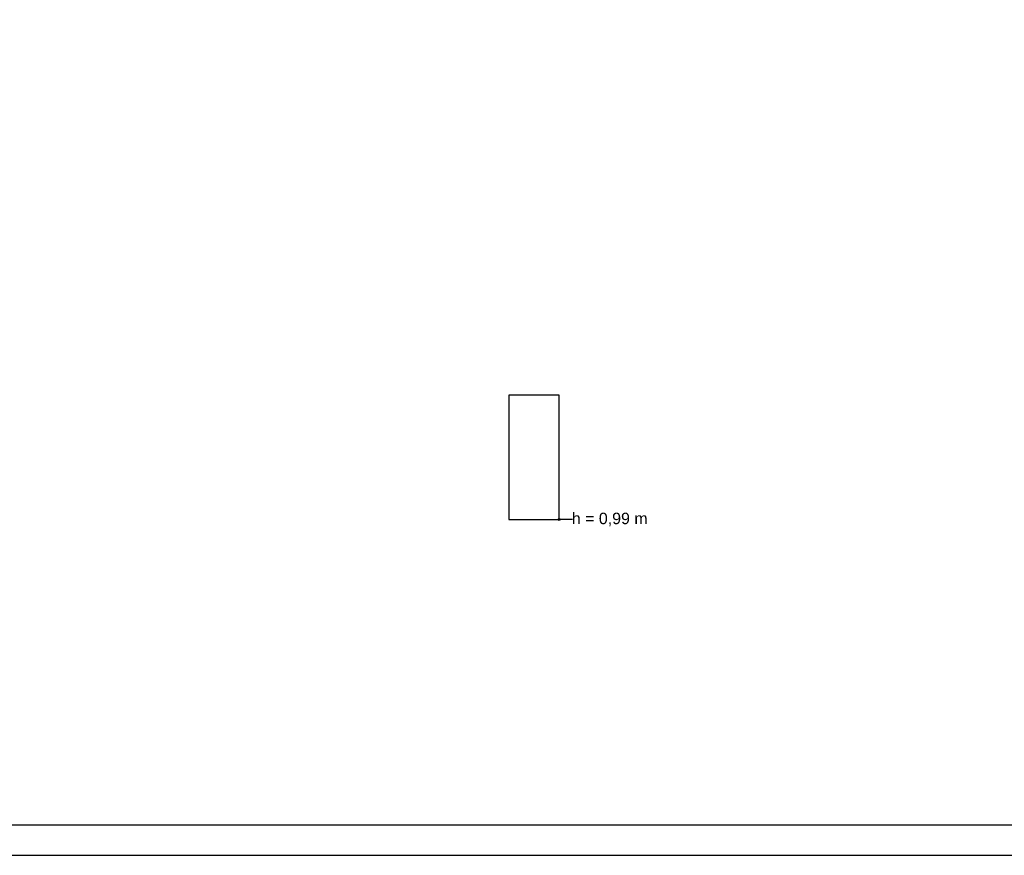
# Model space of a CAD drawing. Header units: millimetres. Extents: x -165365 to -33565, y 7406 to 103342.
# Tile 35 of 256: x -132309 to -119377, y 17747 to 28718. Entities that reach past the tile are written whole.
import ezdxf

# ---------------------------------------------------------------- set-up
doc = ezdxf.new("R2010")
doc.units = ezdxf.units.MM
doc.header["$MEASUREMENT"] = 0
doc.linetypes.add('Wipeout_Contour', pattern=[1000, 0, -1000])
for name, color, linetype in [('Linia', 252, 'Continuous'), ('Strop', 252, 'Continuous'), ('Słup', 252, 'Continuous'), ('Tekst', 252, 'Continuous')]:
    doc.layers.add(name, color=color, linetype=linetype)
doc.styles.add('Times new roman', font='arial.ttf')

# ---------------------------------------------------------------- blocks, each defined once
blk = doc.blocks.new('A$C67C5DD4D')
at = {"layer": 'Strop', "flags": 128}
for points in [[(39523, 28246, 0.026147), (28486, 29456), (24212, 29658, 0.006019), (21520, 29704, 0.048415), (0, 27725, 0.000026), (0, 27723), (0, 27204), (0, 24924), (0, 15875), (400, 15875), (12539, 15875), (12539, 2107), (12539, 1566), (12536, 1566), (12536, 0), (14229, 0), (57959, 0)], [(39523, 28246, 0.026147), (28486, 29456), (24212, 29658, 0.006019), (21520, 29704, 0.048415), (0, 27725), (0, 15875), (12539, 15875), (12539, 1931), (12536, 1933), (12536, 0), (14229, 0), (57959, 0)], [(39064, 27915, 0.025197), (28465, 29056), (24197, 29258, 0.00601), (21518, 29304, 0.047672), (400, 27393), (400, 16275), (12939, 16275), (12939, 2107), (12939, 400), (14229, 400), (57559, 400)]]:
    blk.add_lwpolyline(points, format="xyb", dxfattribs=at)
at = {"layer": 'Tekst', "insert": (29848, 4498), "char_height": 150, "attachment_point": 2, "style": 'Times new roman'}
blk.add_mtext('\\A1;{\\fArial|b0|i0|c0|p38;h = 0,99 m}', dxfattribs=at)
at = {"color": 254, "linetype": 'Wipeout_Contour', "lineweight": 0, "ltscale": 508791.554731}
blk.add_wipeout([(28522, 4410), (29182, 4410), (29182, 6040), (28522, 6040)], dxfattribs=at).dxf.layer = 'Słup'
at = {"layer": 'Linia', "linetype": 'Continuous'}
blk.add_hatch(color=256, dxfattribs=at).paths.add_polyline_path([(29194, 4410), (29193, 4414), (29191, 4418), (29187, 4421), (29182, 4422), (29177, 4421), (29173, 4418), (29170, 4414), (29169, 4410), (29170, 4405), (29173, 4401), (29177, 4398), (29182, 4397), (29187, 4398), (29191, 4401), (29193, 4405)])
at = {"layer": 'Linia'}
blk.add_line((29359, 4410), (29194, 4410), dxfattribs=at)
blk.add_circle((29182, 4410), 12.5, dxfattribs=at)
at = {"layer": 'Słup'}
for p, q in [((29182, 6040), (28522, 6040)), ((28522, 6040), (28522, 4410)), ((29182, 4410), (29182, 6040)), ((28522, 4410), (29182, 4410))]:
    blk.add_line(p, q, dxfattribs=at)

msp = doc.modelspace()

# ---------------------------------------------------------------- block references
msp.add_blockref('A$C67C5DD4D', (-154407.14734, 17746.99902))

doc.saveas('drawing.dxf')
